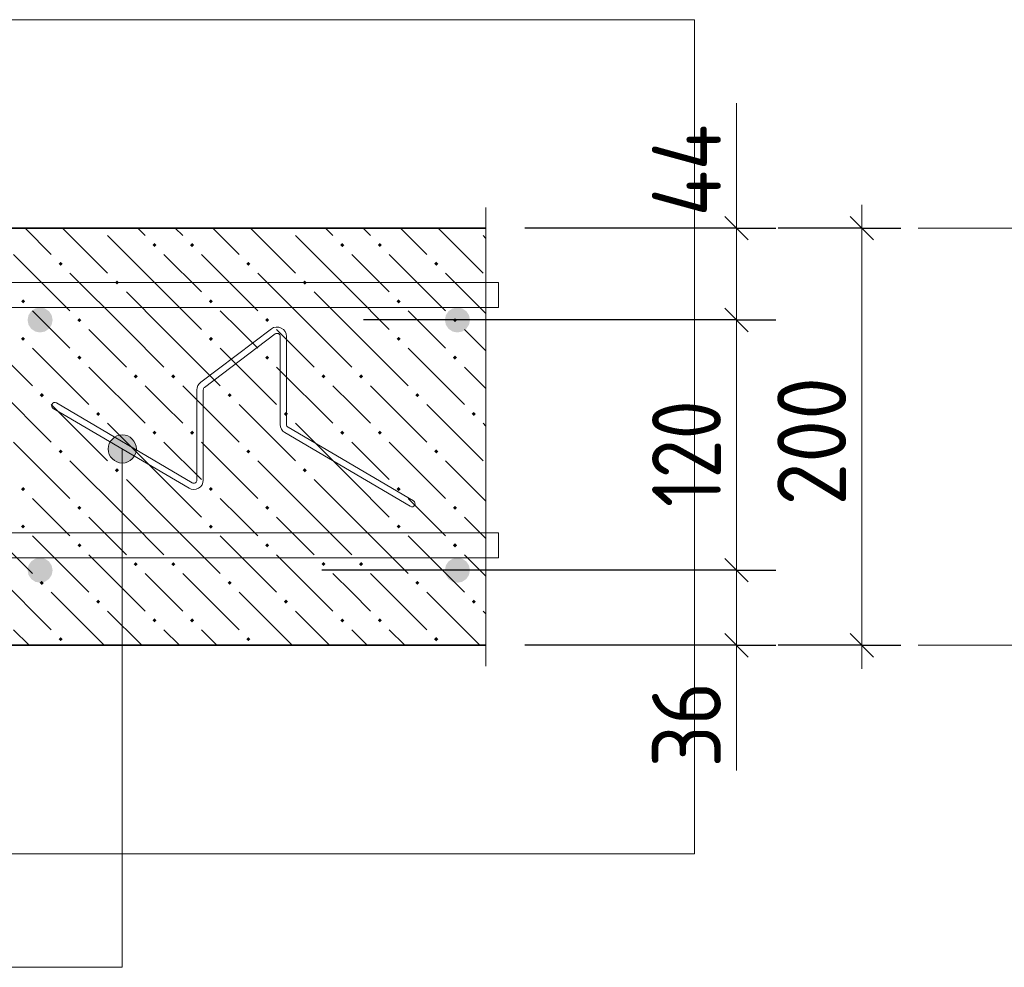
# Model space of a CAD drawing. Header units: millimetres. Extents: x 0 to 50400, y 0 to 35640.
# Tile 8 of 34: x 12773 to 16548, y 10467 to 14102. Entities that reach past the tile are written whole.
import ezdxf

# ---------------------------------------------------------------- set-up
doc = ezdxf.new("R2010")
doc.units = ezdxf.units.MM
for name, color, linetype, lineweight in [('Standard', 7, 'Continuous', 25), ('ЖБ Перекрытие верхний уровень', 7, 'Continuous', 35), ('Размерная линия_ общее', 7, 'Continuous', 13)]:
    doc.layers.add(name, color=color, linetype=linetype, lineweight=lineweight)
doc.layers.add('Размерная выноска', color=7, linetype='Continuous')
doc.layers.add('Фоновоя арматура Х1', color=7, linetype='Continuous', lineweight=18, true_color=0x656565)
doc.styles.add('ISOCPEUR', font='txt')

msp = doc.modelspace()

# ---------------------------------------------------------------- hatches: boundary and pattern name
at = {"layer": 'Standard', "linetype": 'Continuous', "lineweight": 13, "transparency": 33554687}
for points in [[(13119.6, 12482.1), (13212.5, 12482.1), (13193, 12501.5)], [(13119.6, 12482.1), (13193, 12501.5), (13139, 12501.5)], [(13139, 12501.5), (13193, 12501.5), (13166, 12509)], [(13112, 12455.1), (13220, 12455.1), (13212.5, 12482.1)], [(13112, 12455.1), (13212.5, 12482.1), (13119.6, 12482.1)], [(13119.6, 12428), (13220, 12455.1), (13112, 12455.1)], [(13119.6, 12428), (13212.5, 12428), (13220, 12455.1)], [(13139, 12408.6), (13212.5, 12428), (13119.6, 12428)], [(13139, 12408.6), (13193, 12408.6), (13212.5, 12428)], [(13193, 12408.6), (13139, 12408.6), (13166, 12401)]]:
    msp.add_hatch(color=7, dxfattribs=at).paths.add_polyline_path(points)
at = {"layer": 'ЖБ Перекрытие верхний уровень', "linetype": 'Continuous', "lineweight": 18, "transparency": 33554687}
for points in [[(13073.8, 13301.9), (13073.5, 13301.6), (13073.2, 13301.9)], [(13793.8, 13301.9), (13793.5, 13301.6), (13793.2, 13301.9)], [(14513.8, 13301.9), (14513.5, 13301.6), (14513.2, 13301.9)], [(13281.7, 13237.4), (13289.5, 13245.2), (13297.3, 13237.4), (13289.5, 13229.6)], [(13425.7, 13237.4), (13433.5, 13245.2), (13441.3, 13237.4), (13433.5, 13229.6)], [(14001.7, 13237.4), (14009.5, 13245.2), (14017.3, 13237.4), (14009.5, 13229.6)], [(14145.7, 13237.4), (14153.5, 13245.2), (14161.3, 13237.4), (14153.5, 13229.6)], [(12921.7, 13165.4), (12929.5, 13173.2), (12937.3, 13165.4), (12929.5, 13157.6)], [(13641.7, 13165.4), (13649.5, 13173.2), (13657.3, 13165.4), (13649.5, 13157.6)], [(14361.7, 13165.4), (14369.5, 13173.2), (14377.3, 13165.4), (14369.5, 13157.6)], [(13137.7, 13093.4), (13145.5, 13101.2), (13153.3, 13093.4), (13145.5, 13085.6)], [(13857.7, 13093.4), (13865.5, 13101.2), (13873.3, 13093.4), (13865.5, 13085.6)], [(12777.7, 13021.4), (12785.5, 13029.2), (12793.3, 13021.4), (12785.5, 13013.6)], [(13497.7, 13021.4), (13505.5, 13029.2), (13513.3, 13021.4), (13505.5, 13013.6)], [(14217.7, 13021.4), (14225.5, 13029.2), (14233.3, 13021.4), (14225.5, 13013.6)], [(12993.7, 12949.4), (13001.5, 12957.2), (13009.3, 12949.4), (13001.5, 12941.6)], [(13713.7, 12949.4), (13721.5, 12957.2), (13729.3, 12949.4), (13721.5, 12941.6)], [(14433.7, 12949.4), (14441.5, 12957.2), (14449.3, 12949.4), (14441.5, 12941.6)], [(12777.7, 12877.4), (12785.5, 12885.2), (12793.3, 12877.4), (12785.5, 12869.6)], [(13497.7, 12877.4), (13505.5, 12885.2), (13513.3, 12877.4), (13505.5, 12869.6)], [(14217.7, 12877.4), (14225.5, 12885.2), (14233.3, 12877.4), (14225.5, 12869.6)], [(12993.7, 12805.4), (13001.5, 12813.2), (13009.3, 12805.4), (13001.5, 12797.6)], [(13713.7, 12805.4), (13721.5, 12813.2), (13729.3, 12805.4), (13721.5, 12797.6)], [(14433.7, 12805.4), (14441.5, 12813.2), (14449.3, 12805.4), (14441.5, 12797.6)], [(13209.7, 12733.4), (13217.5, 12741.2), (13225.3, 12733.4), (13217.5, 12725.6)], [(13353.7, 12733.4), (13361.5, 12741.2), (13369.3, 12733.4), (13361.5, 12725.6)], [(13929.7, 12733.4), (13937.5, 12741.2), (13945.3, 12733.4), (13937.5, 12725.6)], [(14073.7, 12733.4), (14081.5, 12741.2), (14089.3, 12733.4), (14081.5, 12725.6)], [(12849.7, 12661.4), (12857.5, 12669.2), (12865.3, 12661.4), (12857.5, 12653.6)], [(13569.7, 12661.4), (13577.5, 12669.2), (13585.3, 12661.4), (13577.5, 12653.6)], [(14289.7, 12661.4), (14297.5, 12669.2), (14305.3, 12661.4), (14297.5, 12653.6)], [(13065.7, 12589.4), (13073.5, 12597.2), (13081.3, 12589.4), (13073.5, 12581.6)], [(13785.7, 12589.4), (13793.5, 12597.2), (13801.3, 12589.4), (13793.5, 12581.6)], [(14505.7, 12589.4), (14513.5, 12597.2), (14521.3, 12589.4), (14513.5, 12581.6)], [(13281.7, 12517.4), (13289.5, 12525.2), (13297.3, 12517.4), (13289.5, 12509.6)], [(13425.7, 12517.4), (13433.5, 12525.2), (13441.3, 12517.4), (13433.5, 12509.6)], [(14001.7, 12517.4), (14009.5, 12525.2), (14017.3, 12517.4), (14009.5, 12509.6)], [(14145.7, 12517.4), (14153.5, 12525.2), (14161.3, 12517.4), (14153.5, 12509.6)], [(12921.7, 12445.4), (12929.5, 12453.2), (12937.3, 12445.4), (12929.5, 12437.6)], [(13641.7, 12445.4), (13649.5, 12453.2), (13657.3, 12445.4), (13649.5, 12437.6)], [(14361.7, 12445.4), (14369.5, 12453.2), (14377.3, 12445.4), (14369.5, 12437.6)], [(13137.7, 12373.4), (13145.5, 12381.2), (13153.3, 12373.4), (13145.5, 12365.6)], [(13857.7, 12373.4), (13865.5, 12381.2), (13873.3, 12373.4), (13865.5, 12365.6)], [(12777.7, 12301.4), (12785.5, 12309.2), (12793.3, 12301.4), (12785.5, 12293.6)], [(13497.7, 12301.4), (13505.5, 12309.2), (13513.3, 12301.4), (13505.5, 12293.6)], [(14217.7, 12301.4), (14225.5, 12309.2), (14233.3, 12301.4), (14225.5, 12293.6)], [(12993.7, 12229.4), (13001.5, 12237.2), (13009.3, 12229.4), (13001.5, 12221.6)], [(13713.7, 12229.4), (13721.5, 12237.2), (13729.3, 12229.4), (13721.5, 12221.6)], [(14433.7, 12229.4), (14441.5, 12237.2), (14449.3, 12229.4), (14441.5, 12221.6)], [(12777.7, 12157.4), (12785.5, 12165.2), (12793.3, 12157.4), (12785.5, 12149.6)], [(13497.7, 12157.4), (13505.5, 12165.2), (13513.3, 12157.4), (13505.5, 12149.6)], [(14217.7, 12157.4), (14225.5, 12165.2), (14233.3, 12157.4), (14225.5, 12149.6)], [(12993.7, 12085.4), (13001.5, 12093.2), (13009.3, 12085.4), (13001.5, 12077.6)], [(13713.7, 12085.4), (13721.5, 12093.2), (13729.3, 12085.4), (13721.5, 12077.6)], [(14433.7, 12085.4), (14441.5, 12093.2), (14449.3, 12085.4), (14441.5, 12077.6)], [(13209.7, 12013.4), (13217.5, 12021.2), (13225.3, 12013.4), (13217.5, 12005.6)], [(13353.7, 12013.4), (13361.5, 12021.2), (13369.3, 12013.4), (13361.5, 12005.6)], [(13929.7, 12013.4), (13937.5, 12021.2), (13945.3, 12013.4), (13937.5, 12005.6)], [(14073.7, 12013.4), (14081.5, 12021.2), (14089.3, 12013.4), (14081.5, 12005.6)], [(12849.7, 11941.4), (12857.5, 11949.2), (12865.3, 11941.4), (12857.5, 11933.6)], [(13569.7, 11941.4), (13577.5, 11949.2), (13585.3, 11941.4), (13577.5, 11933.6)], [(14289.7, 11941.4), (14297.5, 11949.2), (14305.3, 11941.4), (14297.5, 11933.6)], [(13065.7, 11869.4), (13073.5, 11877.2), (13081.3, 11869.4), (13073.5, 11861.6)], [(13785.7, 11869.4), (13793.5, 11877.2), (13801.3, 11869.4), (13793.5, 11861.6)], [(14505.7, 11869.4), (14513.5, 11877.2), (14521.3, 11869.4), (14513.5, 11861.6)], [(13281.7, 11797.4), (13289.5, 11805.2), (13297.3, 11797.4), (13289.5, 11789.6)], [(13425.7, 11797.4), (13433.5, 11805.2), (13441.3, 11797.4), (13433.5, 11789.6)], [(14001.7, 11797.4), (14009.5, 11805.2), (14017.3, 11797.4), (14009.5, 11789.6)], [(14145.7, 11797.4), (14153.5, 11805.2), (14161.3, 11797.4), (14153.5, 11789.6)], [(12921.7, 11725.4), (12929.5, 11733.2), (12937.3, 11725.4), (12929.5, 11717.6)], [(13641.7, 11725.4), (13649.5, 11733.2), (13657.3, 11725.4), (13649.5, 11717.6)], [(14361.7, 11725.4), (14369.5, 11733.2), (14377.3, 11725.4), (14369.5, 11717.6)]]:
    msp.add_hatch(color=7, dxfattribs=at).paths.add_polyline_path(points, flags=16)
at = {"layer": 'Фоновоя арматура Х1', "linetype": 'Continuous', "lineweight": 18, "transparency": 33554687}
for points in [[(12898.9, 12949.9), (12895.2, 12968.2), (12884.8, 12983.8), (12869.2, 12994.2), (12850.9, 12997.9), (12832.5, 12994.2), (12816.9, 12983.8), (12806.5, 12968.2), (12802.9, 12949.9), (12806.5, 12931.5), (12816.9, 12915.9), (12832.5, 12905.5), (12850.9, 12901.9), (12869.2, 12905.5), (12884.8, 12915.9), (12895.2, 12931.5)], [(14498.9, 12949.9), (14495.2, 12968.2), (14484.8, 12983.8), (14469.2, 12994.2), (14450.9, 12997.9), (14432.5, 12994.2), (14416.9, 12983.8), (14406.5, 12968.2), (14402.9, 12949.9), (14406.5, 12931.5), (14416.9, 12915.9), (14432.5, 12905.5), (14450.9, 12901.9), (14469.2, 12905.5), (14484.8, 12915.9), (14495.2, 12931.5)], [(12898.9, 11989.9), (12895.2, 12008.2), (12884.8, 12023.8), (12869.2, 12034.2), (12850.9, 12037.9), (12832.5, 12034.2), (12816.9, 12023.8), (12806.5, 12008.2), (12802.9, 11989.9), (12806.5, 11971.5), (12816.9, 11955.9), (12832.5, 11945.5), (12850.9, 11941.9), (12869.2, 11945.5), (12884.8, 11955.9), (12895.2, 11971.5)], [(14498.9, 11989.9), (14495.2, 12008.2), (14484.8, 12023.8), (14469.2, 12034.2), (14450.9, 12037.9), (14432.5, 12034.2), (14416.9, 12023.8), (14406.5, 12008.2), (14402.9, 11989.9), (14406.5, 11971.5), (14416.9, 11955.9), (14432.5, 11945.5), (14450.9, 11941.9), (14469.2, 11945.5), (14484.8, 11955.9), (14495.2, 11971.5)]]:
    msp.add_hatch(color=7, dxfattribs=at).paths.add_polyline_path(points)

# ---------------------------------------------------------------- linework, layer by layer
at = {"layer": 'Standard', "color": 7, "linetype": 'Continuous', "lineweight": 13, "transparency": 33554687}
for p, q in [((15521.1, 13781.9), (15521.1, 13301.9)), ((17017.1, 13301.9), (16217.1, 13301.9)), ((13166, 12509), (13166, 12509)), ((13112, 12455.1), (13112, 12455.1)), ((13220, 12455.1), (13220, 12455.1)), ((13166, 12401), (13166, 12401)), ((15521.1, 11701.9), (15521.1, 11221.9)), ((17017.1, 11701.9), (16217.1, 11701.9))]:
    msp.add_line(p, q, dxfattribs=at)
at = {"layer": 'Standard', "color": 7, "linetype": 'Continuous', "lineweight": 18, "transparency": 33554687}
for p, q in [((13737.5, 12915.5), (13466.6, 12710.7)), ((13752.1, 12896.2), (13481.2, 12691.4)), ((13771.5, 12548.9), (13771.5, 12886.6)), ((13795.7, 12548.9), (13795.7, 12886.6)), ((13452.2, 12336), (13452.2, 12681.8)), ((13476.4, 12336), (13476.4, 12681.8)), ((13421.8, 12304.7), (12901.1, 12610.8)), ((13434, 12325.6), (12913.3, 12631.6)), ((14282.6, 12255.8), (13801.6, 12538.5)), ((14270.3, 12235), (13789.4, 12517.7))]:
    msp.add_line(p, q, dxfattribs=at)
at = {"layer": 'Standard', "color": 254, "linetype": 'Continuous', "lineweight": 13, "true_color": 0xc4c4ff, "transparency": 33554687}
msp.add_lwpolyline([(5250.9, 10901.9), (15359.9, 10901.9), (15359.9, 14101.9), (5250.9, 14101.9), (5250.9, 10901.9)], dxfattribs=at)
at = {"layer": 'Standard', "color": 7, "linetype": 'Continuous', "lineweight": 13, "transparency": 33554687}
msp.add_lwpolyline([(10903.9, 10466.6), (13166, 10466.6), (13166, 12455.1)], dxfattribs=at)
msp.add_circle((13166, 12455.1), 54, dxfattribs=at)
at = {"layer": 'Standard', "color": 7, "linetype": 'Continuous', "lineweight": 18, "transparency": 33554687}
for centre, radius, start, end in [((13759.4, 12886.6), 36.3, 0, 127.0922), ((13759.4, 12886.6), 12.1, 0, 127.0922), ((13488.5, 12681.8), 36.3, 127.0922, 180), ((13488.5, 12681.8), 12.1, 127.0922, 180), ((12907.2, 12621.2), 12.1, 59.553, 239.553), ((13807.8, 12548.9), 36.3, 180, 239.553), ((13807.8, 12548.9), 12.1, 180, 239.553), ((13440.2, 12336), 36.3, 239.553, 0), ((13440.2, 12336), 12.1, 239.553, 0), ((14276.5, 12245.4), 12.1, 239.553, 59.553)]:
    msp.add_arc(centre, radius, start, end, dxfattribs=at)
at = {"layer": 'ЖБ Перекрытие верхний уровень', "color": 7, "linetype": 'Continuous', "lineweight": 35, "transparency": 33554687}
for p, q in [((14559.9, 13301.9), (6050.9, 13301.9)), ((6050.9, 11701.9), (14559.9, 11701.9))]:
    msp.add_line(p, q, dxfattribs=at)
at = {"layer": 'ЖБ Перекрытие верхний уровень', "color": 9, "linetype": 'Continuous', "lineweight": 18, "true_color": 0xc7c7c7, "transparency": 33554687}
for p, q in [((12793, 13301.9), (12893.5, 13201.4)), ((12937, 13301.9), (13109.5, 13129.4)), ((13225, 13301.9), (13253.5, 13273.4)), ((13397.5, 13273.4), (13369, 13301.9)), ((13512.9, 13301.9), (13613.5, 13201.4)), ((13657, 13301.9), (13829.5, 13129.4)), ((13945, 13301.9), (13973.5, 13273.4)), ((14117.5, 13273.4), (14089, 13301.9)), ((14232.9, 13301.9), (14333.5, 13201.4)), ((14377, 13301.9), (14549.5, 13129.4)), ((13325.5, 13057.4), (13109.5, 13273.4)), ((14045.5, 13057.4), (13829.5, 13273.4)), ((14559.9, 13263), (14549.5, 13273.4)), ((12749.5, 13201.4), (12965.5, 12985.4)), ((13325.5, 13201.4), (13469.5, 13057.4)), ((13469.5, 13201.4), (13685.5, 12985.4)), ((14045.5, 13201.4), (14189.5, 13057.4)), ((14189.5, 13201.4), (14405.5, 12985.4)), ((13181.5, 12913.4), (12965.5, 13129.4)), ((13901.5, 12913.4), (13685.5, 13129.4)), ((14559.9, 12975), (14405.5, 13129.4)), ((13181.5, 13057.4), (13325.5, 12913.4)), ((13325.5, 13057.4), (13469.5, 12913.4)), ((13901.5, 13057.4), (14045.5, 12913.4)), ((14045.5, 13057.4), (14189.5, 12913.4)), ((12893.5, 12913.4), (12821.5, 12985.4)), ((13613.5, 12913.4), (13541.5, 12985.4)), ((14333.5, 12913.4), (14261.5, 12985.4)), ((12605.5, 12913.4), (12821.5, 12697.4)), ((12965.5, 12841.4), (12893.5, 12913.4)), ((13037.5, 12913.4), (13181.5, 12769.4)), ((13181.5, 12913.4), (13325.5, 12769.4)), ((13325.5, 12913.4), (13541.5, 12697.4)), ((13685.5, 12841.4), (13613.5, 12913.4)), ((13757.5, 12913.4), (13901.5, 12769.4)), ((13901.5, 12913.4), (14045.5, 12769.4)), ((14045.5, 12913.4), (14261.5, 12697.4)), ((14405.5, 12841.4), (14333.5, 12913.4)), ((14477.5, 12913.4), (14559.9, 12831)), ((12821.5, 12841.4), (13037.5, 12625.4)), ((13541.5, 12841.4), (13757.5, 12625.4)), ((14261.5, 12841.4), (14477.5, 12625.4)), ((13037.5, 12769.4), (13253.5, 12553.4)), ((13757.5, 12769.4), (13973.5, 12553.4)), ((14477.5, 12769.4), (14559.9, 12687)), ((12677.5, 12697.4), (12893.5, 12481.4)), ((13325.5, 12625.4), (13253.5, 12697.4)), ((13397.5, 12697.4), (13613.5, 12481.4)), ((14045.5, 12625.4), (13973.5, 12697.4)), ((14117.5, 12697.4), (14333.5, 12481.4)), ((12893.5, 12625.4), (13109.5, 12409.4)), ((13397.5, 12553.4), (13325.5, 12625.4)), ((13613.5, 12625.4), (13829.5, 12409.4)), ((14117.5, 12553.4), (14045.5, 12625.4)), ((14333.5, 12625.4), (14549.5, 12409.4)), ((13325.5, 12337.4), (13109.5, 12553.4)), ((14045.5, 12337.4), (13829.5, 12553.4)), ((14559.9, 12543), (14549.5, 12553.4)), ((12749.5, 12481.4), (12965.5, 12265.4)), ((13325.5, 12481.4), (13469.5, 12337.4)), ((13469.5, 12481.4), (13685.5, 12265.4)), ((14045.5, 12481.4), (14189.5, 12337.4)), ((14189.5, 12481.4), (14405.5, 12265.4)), ((13181.5, 12193.4), (12965.5, 12409.4)), ((13901.5, 12193.4), (13685.5, 12409.4)), ((14559.9, 12255), (14405.5, 12409.4)), ((13181.5, 12337.4), (13325.5, 12193.4)), ((13325.5, 12337.4), (13469.5, 12193.4)), ((13901.5, 12337.4), (14045.5, 12193.4)), ((14045.5, 12337.4), (14189.5, 12193.4)), ((12893.5, 12193.4), (12821.5, 12265.4)), ((13613.5, 12193.4), (13541.5, 12265.4)), ((14333.5, 12193.4), (14261.5, 12265.4)), ((12605.5, 12193.4), (12821.5, 11977.4)), ((12965.5, 12121.4), (12893.5, 12193.4)), ((13037.5, 12193.4), (13181.5, 12049.4)), ((13181.5, 12193.4), (13325.5, 12049.4)), ((13325.5, 12193.4), (13541.5, 11977.4)), ((13685.5, 12121.4), (13613.5, 12193.4)), ((13757.5, 12193.4), (13901.5, 12049.4)), ((13901.5, 12193.4), (14045.5, 12049.4)), ((14045.5, 12193.4), (14261.5, 11977.4)), ((14405.5, 12121.4), (14333.5, 12193.4)), ((14477.5, 12193.4), (14559.9, 12111)), ((12821.5, 12121.4), (13037.5, 11905.4)), ((13541.5, 12121.4), (13757.5, 11905.4)), ((14261.5, 12121.4), (14477.5, 11905.4)), ((13037.5, 12049.4), (13253.5, 11833.4)), ((13757.5, 12049.4), (13973.5, 11833.4)), ((14477.5, 12049.4), (14559.9, 11967)), ((12677.5, 11977.4), (12893.5, 11761.4)), ((13325.5, 11905.4), (13253.5, 11977.4)), ((13397.5, 11977.4), (13613.5, 11761.4)), ((14045.5, 11905.4), (13973.5, 11977.4)), ((14117.5, 11977.4), (14333.5, 11761.4)), ((12893.5, 11905.4), (13097, 11701.9)), ((13397.5, 11833.4), (13325.5, 11905.4)), ((13613.5, 11905.4), (13817, 11701.9)), ((14117.5, 11833.4), (14045.5, 11905.4)), ((14333.5, 11905.4), (14537, 11701.9)), ((13241, 11701.9), (13109.5, 11833.4)), ((13961, 11701.9), (13829.5, 11833.4)), ((14559.9, 11823), (14549.5, 11833.4)), ((12749.5, 11761.4), (12809, 11701.9)), ((13325.5, 11761.4), (13385, 11701.9)), ((13469.5, 11761.4), (13529, 11701.9)), ((14045.5, 11761.4), (14105, 11701.9)), ((14189.5, 11761.4), (14249, 11701.9))]:
    msp.add_line(p, q, dxfattribs=at)
at = {"layer": 'Размерная выноска', "color": 7, "linetype": 'Continuous', "lineweight": 13, "transparency": 33554687}
msp.add_line((14559.9, 13381.9), (14559.9, 11621.9), dxfattribs=at)
at = {"layer": 'Размерная линия_ общее', "color": 7, "linetype": 'Continuous', "lineweight": 13, "transparency": 33554687}
for p, q in [((15521.1, 13301.9), (15521.1, 13391.9)), ((16001.1, 13301.9), (16001.1, 13391.9)), ((15521.1, 12949.9), (15521.1, 11989.9)), ((15521.1, 11989.9), (15521.1, 11701.9)), ((15521.1, 11701.9), (15521.1, 11611.9)), ((16001.1, 11701.9), (16001.1, 11611.9))]:
    msp.add_line(p, q, dxfattribs=at)
at = {"layer": 'Размерная линия_ общее', "color": 7, "linetype": 'Continuous', "lineweight": 25, "transparency": 33554687}
for p, q in [((15476.1, 13346.9), (15566.1, 13256.9)), ((15956.1, 13346.9), (16046.1, 13256.9)), ((15476.1, 12994.9), (15566.1, 12904.9)), ((15476.1, 12034.9), (15566.1, 11944.9)), ((15476.1, 11746.9), (15566.1, 11656.9)), ((15956.1, 11746.9), (16046.1, 11656.9))]:
    msp.add_line(p, q, dxfattribs=at)
at = {"layer": 'Размерная линия_ общее', "color": 253, "linetype": 'Continuous', "lineweight": -3, "true_color": 0xa0a0a0, "transparency": 33554687}
for p, q in [((15521.1, 13301.9), (15371.1, 13301.9)), ((15521.1, 13301.9), (15671.1, 13301.9)), ((16001.1, 13301.9), (15681.1, 13301.9)), ((16001.1, 13301.9), (15851.1, 13301.9)), ((16001.1, 13301.9), (16151.1, 13301.9)), ((15521.1, 12949.9), (15371.1, 12949.9)), ((15521.1, 12949.9), (15671.1, 12949.9)), ((15521.1, 11989.9), (15371.1, 11989.9)), ((15521.1, 11989.9), (15671.1, 11989.9)), ((15521.1, 11701.9), (15371.1, 11701.9)), ((15521.1, 11701.9), (15671.1, 11701.9)), ((16001.1, 11701.9), (15681.1, 11701.9)), ((16001.1, 11701.9), (15851.1, 11701.9)), ((16001.1, 11701.9), (16151.1, 11701.9))]:
    msp.add_line(p, q, dxfattribs=at)
for points in [[(15521.1, 13301.9), (15500.7, 13301.9), (15500.7, 13301.9), (15500.7, 13301.9), (15500.7, 13301.9), (14709.5, 13301.9)], [(15521.1, 12949.9), (15500.7, 12949.9), (15500.7, 12949.9), (15500.7, 12949.9), (15500.7, 12949.9), (14090.9, 12949.9)], [(15521.1, 11989.9), (15500.7, 11989.9), (15500.7, 11989.9), (13930.9, 11989.9)], [(15521.1, 11701.9), (15500.7, 11701.9), (15500.7, 11701.9), (14709.5, 11701.9)]]:
    msp.add_lwpolyline(points, dxfattribs=at)
at = {"layer": 'Размерная линия_ общее', "color": 7, "linetype": 'Continuous', "lineweight": 13, "transparency": 33554687}
for points in [[(15521.1, 13301.9), (15521.1, 13244.9), (15521.1, 13244.9), (15521.1, 12949.9)], [(16001.1, 13301.9), (16001.1, 12137.9), (16001.1, 12137.9), (16001.1, 11701.9)]]:
    msp.add_lwpolyline(points, dxfattribs=at)
at = {"layer": 'Фоновоя арматура Х1', "color": 251, "linetype": 'Continuous', "lineweight": 18, "true_color": 0x656565, "transparency": 33554687}
for points in [[(14607.9, 12997.9), (6290.9, 12997.9), (6290.9, 13093.9), (14607.9, 13093.9), (14607.9, 12997.9)], [(14607.9, 12037.9), (6290.9, 12037.9), (6290.9, 12133.9), (14607.9, 12133.9), (14607.9, 12037.9)]]:
    msp.add_lwpolyline(points, dxfattribs=at)

# ---------------------------------------------------------------- texts
at = {"layer": 'Размерная линия_ общее', "color": 7, "linetype": 'Continuous', "lineweight": 25, "transparency": 33554687, "char_height": 264, "attachment_point": 7, "rotation": 90, "style": 'ISOCPEUR'}
for s, insert, width in [('\\W0.89;44', (15461.1, 13346.9), 539.474), ('\\W0.91;200', (15941.1, 12237.9), 674.386), ('\\W0.83;120', (15461.1, 12232.3), 610.286), ('\\W0.87;36', (15461.1, 11233.7), 484.718)]:
    msp.add_mtext(s, dxfattribs=dict(at, insert=insert, width=width))

doc.saveas('drawing.dxf')
